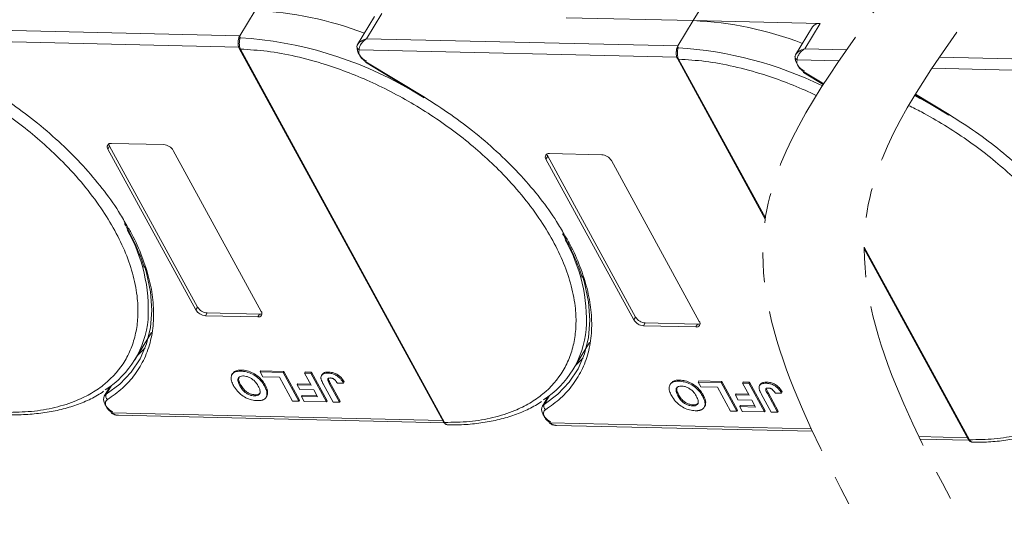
# Model space of a CAD drawing. Header units: millimetres. Extents: x 1678 to 3141, y 466 to 1499.
# Tile 60 of 81: x 2749 to 2858, y 1209 to 1265. Entities that reach past the tile are written whole.
import ezdxf

# ---------------------------------------------------------------- set-up
doc = ezdxf.new("R2010")
doc.units = ezdxf.units.MM
doc.linetypes.add('PHANTOM2', pattern=[31.75, 15.875, -3.175, 3.175, -3.175, 3.175, -3.175])

msp = doc.modelspace()

# ---------------------------------------------------------------- linework, layer by layer
at = {"color": 7, "linetype": 'Continuous', "lineweight": 15}
for p, q in [((2823.429, 1264.834), (2825.297, 1267.903)), ((2775.302, 1265.938), (2773.622, 1263.176)), ((2788.432, 1265.272), (2786.564, 1262.202)), ((2787.565, 1262.856), (2789.246, 1265.618)), ((2809.486, 1265.154), (2823.429, 1264.834)), ((2823.429, 1264.834), (2821.748, 1262.072)), ((2837.373, 1264.514), (2823.429, 1264.834)), ((2773.622, 1263.176), (2739.439, 1263.96)), ((2836.559, 1264.168), (2834.691, 1261.098)), ((2835.692, 1261.752), (2837.373, 1264.514)), ((2738.607, 1262.735), (2773.513, 1261.934)), ((2773.622, 1263.176), (2773.659, 1262.957)), ((2821.748, 1262.072), (2787.565, 1262.856)), ((2773.575, 1261.777), (2795.991, 1220.805)), ((2773.714, 1261.712), (2773.715, 1261.71)), ((2773.715, 1261.71), (2796.13, 1220.738)), ((2786.583, 1262.232), (2786.495, 1262.015)), ((2786.734, 1261.63), (2821.639, 1260.829)), ((2821.748, 1262.072), (2821.786, 1261.852)), ((2840.303, 1261.646), (2835.692, 1261.752)), ((2787.444, 1260.261), (2793.87, 1256.352)), ((2787.486, 1260.33), (2793.912, 1256.421)), ((2821.702, 1260.673), (2831.352, 1243.034)), ((2821.84, 1260.608), (2821.841, 1260.606)), ((2821.841, 1260.606), (2831.374, 1243.181)), ((2834.71, 1261.128), (2834.622, 1260.911)), ((2834.86, 1260.526), (2839.456, 1260.421)), ((2879.412, 1260.17), (2850.493, 1260.834)), ((2835.57, 1259.157), (2837.737, 1257.839)), ((2835.612, 1259.226), (2837.781, 1257.907)), ((2849.667, 1259.608), (2879.303, 1258.928)), ((2847.817, 1256.711), (2851.533, 1254.45)), ((2847.859, 1256.78), (2851.575, 1254.519)), ((2759.143, 1250.748), (2759.329, 1251.055)), ((2768.799, 1233.097), (2759.143, 1250.748)), ((2759.329, 1251.055), (2768.986, 1233.404)), ((2759.516, 1251.362), (2765.262, 1251.23)), ((2766.326, 1250.583), (2775.982, 1232.932)), ((2807.269, 1249.643), (2807.456, 1249.95)), ((2816.926, 1231.993), (2807.269, 1249.643)), ((2807.456, 1249.95), (2817.113, 1232.3)), ((2807.643, 1250.257), (2813.389, 1250.125)), ((2814.452, 1249.479), (2824.109, 1231.828)), ((2842.227, 1239.978), (2853.794, 1218.836)), ((2842.228, 1239.789), (2853.654, 1218.903)), ((2768.986, 1233.404), (2768.799, 1233.097)), ((2770.049, 1232.757), (2769.862, 1232.45)), ((2775.609, 1232.318), (2769.862, 1232.45)), ((2770.049, 1232.757), (2775.796, 1232.625)), ((2775.796, 1232.625), (2775.609, 1232.318)), ((2817.113, 1232.3), (2816.926, 1231.993)), ((2818.176, 1231.653), (2817.989, 1231.346)), ((2823.735, 1231.214), (2817.989, 1231.346)), ((2818.176, 1231.653), (2823.922, 1231.521)), ((2823.922, 1231.521), (2823.735, 1231.214)), ((2762.102, 1227.624), (2763.913, 1230.6)), ((2810.229, 1226.519), (2812.04, 1229.496)), ((2772.841, 1226.11), (2772.766, 1225.987)), ((2773.755, 1226.363), (2773.83, 1226.486)), ((2775.854, 1226.275), (2775.929, 1226.398)), ((2775.854, 1226.275), (2778.387, 1226.217)), ((2776.142, 1225.749), (2775.854, 1226.275)), ((2775.929, 1226.398), (2778.462, 1226.339)), ((2777.984, 1225.707), (2776.142, 1225.749)), ((2779.421, 1223.081), (2777.984, 1225.707)), ((2778.462, 1226.339), (2778.387, 1226.217)), ((2778.387, 1226.217), (2780.111, 1223.065)), ((2778.462, 1226.339), (2780.186, 1223.187)), ((2780.735, 1226.163), (2780.81, 1226.286)), ((2780.735, 1226.163), (2781.426, 1226.147)), ((2781.465, 1224.829), (2780.735, 1226.163)), ((2780.81, 1226.286), (2781.501, 1226.27)), ((2781.501, 1226.27), (2781.426, 1226.147)), ((2781.426, 1226.147), (2783.15, 1222.995)), ((2781.501, 1226.27), (2783.225, 1223.118)), ((2782.673, 1226.006), (2782.599, 1225.883)), ((2783.408, 1226.266), (2783.333, 1226.143)), ((2759.385, 1224.685), (2758.741, 1223.626)), ((2758.945, 1223.83), (2759.533, 1224.796)), ((2759.269, 1224.601), (2759.333, 1224.599)), ((2773.637, 1224.759), (2773.712, 1224.882)), ((2776.412, 1224.849), (2776.338, 1224.726)), ((2780.02, 1224.987), (2779.945, 1224.864)), ((2780.233, 1224.339), (2779.945, 1224.864)), ((2779.945, 1224.864), (2781.465, 1224.829)), ((2780.02, 1224.987), (2781.396, 1224.955)), ((2783.887, 1222.978), (2782.8, 1224.965)), ((2783.462, 1225.002), (2783.536, 1225.125)), ((2783.462, 1225.002), (2784.578, 1222.962)), ((2783.536, 1225.125), (2784.652, 1223.085)), ((2784.349, 1225.042), (2785.017, 1225.067)), ((2785.092, 1225.19), (2785.017, 1225.067)), ((2820.968, 1225.006), (2820.893, 1224.883)), ((2821.882, 1225.259), (2821.956, 1225.381)), ((2823.981, 1225.17), (2824.056, 1225.293)), ((2823.981, 1225.17), (2826.513, 1225.112)), ((2824.268, 1224.645), (2823.981, 1225.17)), ((2824.056, 1225.293), (2826.588, 1225.235)), ((2826.11, 1224.603), (2824.268, 1224.645)), ((2827.547, 1221.976), (2826.11, 1224.603)), ((2826.588, 1225.235), (2826.513, 1225.112)), ((2826.513, 1225.112), (2828.238, 1221.96)), ((2826.588, 1225.235), (2828.313, 1222.083)), ((2828.862, 1225.058), (2828.936, 1225.181)), ((2828.862, 1225.058), (2829.552, 1225.043)), ((2829.591, 1223.725), (2828.862, 1225.058)), ((2828.936, 1225.181), (2829.627, 1225.165)), ((2829.627, 1225.165), (2829.552, 1225.043)), ((2829.552, 1225.043), (2831.277, 1221.891)), ((2829.627, 1225.165), (2831.352, 1222.013)), ((2830.8, 1224.902), (2830.725, 1224.779)), ((2831.535, 1225.162), (2831.46, 1225.039)), ((2775.238, 1223.655), (2775.312, 1223.778)), ((2776.519, 1223.5), (2776.594, 1223.623)), ((2776.69, 1224.051), (2776.616, 1223.929)), ((2781.752, 1224.304), (2780.233, 1224.339)), ((2780.497, 1223.699), (2780.422, 1223.576)), ((2780.71, 1223.051), (2780.422, 1223.576)), ((2780.422, 1223.576), (2782.172, 1223.536)), ((2780.497, 1223.699), (2782.103, 1223.662)), ((2782.172, 1223.536), (2781.752, 1224.304)), ((2807.512, 1223.581), (2806.868, 1222.522)), ((2807.072, 1222.726), (2807.659, 1223.691)), ((2807.396, 1223.496), (2807.46, 1223.495)), ((2821.764, 1223.655), (2821.839, 1223.777)), ((2824.539, 1223.745), (2824.464, 1223.622)), ((2828.147, 1223.883), (2828.072, 1223.76)), ((2828.359, 1223.235), (2828.072, 1223.76)), ((2828.072, 1223.76), (2829.591, 1223.725)), ((2828.147, 1223.883), (2829.522, 1223.851)), ((2832.014, 1221.874), (2830.927, 1223.861)), ((2831.503, 1224.388), (2831.663, 1224.021)), ((2831.588, 1223.898), (2831.663, 1224.021)), ((2831.588, 1223.898), (2832.704, 1221.858)), ((2831.663, 1224.021), (2832.779, 1221.981)), ((2832.476, 1223.938), (2833.144, 1223.963)), ((2833.219, 1224.085), (2833.144, 1223.963)), ((2780.111, 1223.065), (2779.421, 1223.081)), ((2780.186, 1223.187), (2780.111, 1223.065)), ((2783.15, 1222.995), (2780.71, 1223.051)), ((2783.225, 1223.118), (2783.15, 1222.995)), ((2784.578, 1222.962), (2783.887, 1222.978)), ((2784.652, 1223.085), (2784.578, 1222.962)), ((2823.364, 1222.551), (2823.439, 1222.674)), ((2824.646, 1222.396), (2824.72, 1222.519)), ((2824.817, 1222.947), (2824.742, 1222.824)), ((2829.879, 1223.2), (2828.359, 1223.235)), ((2828.624, 1222.595), (2828.549, 1222.472)), ((2828.836, 1221.947), (2828.549, 1222.472)), ((2828.549, 1222.472), (2830.299, 1222.432)), ((2828.624, 1222.595), (2830.23, 1222.558)), ((2830.299, 1222.432), (2829.879, 1223.2)), ((2795.906, 1220.959), (2759.6, 1221.792)), ((2760.294, 1221.519), (2796.066, 1220.698)), ((2828.238, 1221.96), (2827.547, 1221.976)), ((2828.313, 1222.083), (2828.238, 1221.96)), ((2831.277, 1221.891), (2828.836, 1221.947)), ((2831.352, 1222.013), (2831.277, 1221.891)), ((2832.704, 1221.858), (2832.014, 1221.874)), ((2832.779, 1221.981), (2832.704, 1221.858)), ((2796.13, 1220.738), (2796.131, 1220.736)), ((2836.418, 1220.03), (2807.726, 1220.688)), ((2808.42, 1220.414), (2836.54, 1219.769)), ((2853.57, 1219.058), (2848.234, 1219.18)), ((2848.36, 1218.919), (2853.729, 1218.796)), ((2853.794, 1218.836), (2853.795, 1218.834))]:
    msp.add_line(p, q, dxfattribs=at)
at = {"color": 7, "linetype": 'Continuous', "lineweight": 15, "flags": 128}
for points in [[(2787.486, 1260.33), (2787.463, 1260.294), (2787.449, 1260.271), (2787.444, 1260.261), (2787.444, 1260.261)], [(2835.612, 1259.226), (2835.59, 1259.19), (2835.576, 1259.166), (2835.57, 1259.157), (2835.57, 1259.157)], [(2793.912, 1256.421), (2793.889, 1256.384), (2793.875, 1256.361), (2793.87, 1256.352), (2793.87, 1256.352)], [(2851.575, 1254.519), (2851.553, 1254.482), (2851.539, 1254.459), (2851.533, 1254.45), (2851.533, 1254.45)], [(2763.162, 1237.939), (2763.387, 1237.158), (2763.813, 1235.066), (2763.953, 1233.057), (2763.808, 1231.151), (2763.378, 1229.369), (2762.668, 1227.73), (2761.685, 1226.25), (2760.44, 1224.946), (2758.945, 1223.83)], [(2811.288, 1236.834), (2811.514, 1236.054), (2811.939, 1233.962), (2812.08, 1231.953), (2811.935, 1230.047), (2811.504, 1228.265), (2810.794, 1226.626), (2809.811, 1225.146), (2808.566, 1223.841), (2807.072, 1222.726)], [(2762.379, 1228.079), (2762.425, 1228.12), (2763.217, 1228.922)], [(2810.506, 1226.975), (2810.551, 1227.016), (2811.344, 1227.817)], [(2759.634, 1221.895), (2759.321, 1222.13), (2759.055, 1222.393), (2758.849, 1222.673), (2758.713, 1222.954), (2758.653, 1223.224), (2758.674, 1223.467), (2758.741, 1223.626)], [(2758.741, 1223.626), (2758.773, 1223.673), (2758.945, 1223.83)], [(2807.76, 1220.791), (2807.448, 1221.026), (2807.182, 1221.289), (2806.976, 1221.569), (2806.84, 1221.85), (2806.78, 1222.119), (2806.8, 1222.363), (2806.868, 1222.522)], [(2806.868, 1222.522), (2806.899, 1222.569), (2807.072, 1222.726)], [(2759.6, 1221.792), (2759.573, 1221.759), (2759.555, 1221.738), (2759.546, 1221.731), (2759.546, 1221.738), (2759.556, 1221.759), (2759.574, 1221.793), (2759.6, 1221.839), (2759.634, 1221.895)], [(2807.726, 1220.688), (2807.7, 1220.654), (2807.682, 1220.633), (2807.673, 1220.627), (2807.673, 1220.634), (2807.682, 1220.655), (2807.7, 1220.689), (2807.727, 1220.735), (2807.76, 1220.791)]]:
    msp.add_lwpolyline(points, dxfattribs=at)
at = {"color": 7, "linetype": 'Continuous', "lineweight": 15}
for centre, radius, start, end in [((2773.726, 1228.082), 37.889, 68.97091, 87.61491), ((2821.852, 1226.977), 37.889, 68.97091, 87.61491), ((2837.257, 1263.656), 0.865, 82.29579, 143.75946), ((2773.737, 1262.689), 0.278, 106.23049, 154.5199), ((2771.03, 1220.679), 42.36, 60.09182, 86.44113), ((2773.7, 1261.863), 0.152, 213.6444, 275.03728), ((2773.703, 1261.864), 0.155, 214.37766, 274.3082), ((2786.794, 1261.999), 0.299, 148.89078, 176.84469), ((2786.929, 1262.017), 0.433, 180.29447, 243.27622), ((2788.203, 1261.991), 1.705, 177.9781, 247.11934), ((2821.864, 1261.585), 0.278, 106.23049, 154.5199), ((2819.157, 1219.574), 42.36, 64.1283, 86.44113), ((2821.827, 1260.759), 0.152, 213.6444, 275.03728), ((2821.83, 1260.76), 0.155, 214.37766, 274.3082), ((2834.921, 1260.894), 0.299, 148.89078, 176.84469), ((2835.055, 1260.913), 0.433, 180.29447, 243.27622), ((2836.33, 1260.887), 1.705, 177.9781, 247.11934), ((2828.694, 1218.777), 42.36, 60.09182, 63.26), ((2759.446, 1250.984), 0.384, 79.47957, 217.89689), ((2759.811, 1251.342), 0.561, 182.97477, 210.78742), ((2765.17, 1249.881), 1.352, 31.28833, 86.07738), ((2807.572, 1249.879), 0.384, 79.47957, 217.89689), ((2807.938, 1250.237), 0.561, 182.97477, 210.78742), ((2813.297, 1248.776), 1.352, 31.28833, 86.07738), ((2745.809, 1233.096), 17.77, 356.58108, 29.61611), ((2793.936, 1231.991), 17.77, 356.58108, 29.61611), ((2770.142, 1234.106), 1.352, 211.28833, 266.07738), ((2769.955, 1233.799), 1.352, 211.28833, 266.07738), ((2775.679, 1232.696), 0.384, 259.47957, 37.89689), ((2775.829, 1233.185), 0.561, 266.58142, 294.38722), ((2818.268, 1233.002), 1.352, 211.28833, 266.07738), ((2753.274, 1232.995), 10.318, 302.73279, 354.66622), ((2818.081, 1232.695), 1.352, 211.28833, 266.07738), ((2823.806, 1231.592), 0.384, 259.47957, 37.89689), ((2823.956, 1232.081), 0.561, 266.58142, 294.38722), ((2801.401, 1231.891), 10.318, 302.73279, 354.66622), ((2759.382, 1223.624), 0.483, 154.63164, 231.84459), ((2807.509, 1222.519), 0.483, 154.63164, 231.84459), ((2796.119, 1220.892), 0.155, 214.37766, 274.3082), ((2796.12, 1220.89), 0.155, 214.42362, 274.2689), ((2853.782, 1218.99), 0.155, 214.37766, 274.3082), ((2853.783, 1218.989), 0.155, 214.42362, 274.2689)]:
    msp.add_arc(centre, radius, start, end, dxfattribs=at)
at = {"color": 3, "linetype": 'PHANTOM2', "lineweight": 9, "ltscale": 1.030123}
for points in [[(2855.638, 1322.976), (2866.211, 1288.738), (2842.546, 1243.928), (2853.119, 1209.69)], [(2844.495, 1322.408), (2855.068, 1288.17), (2831.403, 1243.36), (2841.976, 1209.122)]]:
    msp.add_spline(points, degree=3, dxfattribs=at)
at = {"color": 7, "linetype": 'Continuous', "lineweight": 15}
for points, knots in [([(2725.588, 1262.814), (2726.552, 1262.755), (2728.509, 1262.634), (2731.655, 1262.055), (2734.688, 1261.235), (2737.531, 1260.232), (2740.14, 1259.128), (2742.73, 1257.843), (2746.117, 1255.903), (2749.315, 1253.673), (2752.207, 1251.24), (2754.385, 1249.166), (2756.489, 1246.842), (2758.401, 1244.31), (2759.947, 1241.797), (2761.146, 1239.292), (2761.991, 1236.784), (2762.409, 1234.498), (2762.475, 1232.473), (2762.272, 1230.708), (2761.803, 1229.049), (2760.822, 1227.01), (2759.329, 1225.286), (2757.39, 1223.935), (2755.585, 1223.038), (2753.383, 1222.339), (2750.799, 1221.891), (2748.926, 1221.858), (2748.004, 1221.842)], [0, 0, 0, 0, 0.038862, 0.078912, 0.1200677, 0.1522272, 0.1843815, 0.2172151, 0.2500433, 0.3156185, 0.347778, 0.3799323, 0.4210926, 0.4611415, 0.5, 0.5388632, 0.578912, 0.6200677, 0.6522272, 0.6843815, 0.7172151, 0.7500433, 0.8156185, 0.847778, 0.8799323, 0.9210926, 0.9611404, 1, 1, 1, 1]), ([(2773.462, 1262.627), (2773.452, 1262.49), (2773.435, 1262.278), (2773.483, 1261.979), (2773.544, 1261.846), (2773.574, 1261.779)], [0, 0, 0, 0, 0.4726534, 0.7330547, 1, 1, 1, 1]), ([(2773.464, 1262.543), (2773.465, 1262.615), (2773.466, 1262.705), (2773.482, 1262.791), (2773.486, 1262.809)], [0, 0, 0, 0, 0.789595, 1, 1, 1, 1]), ([(2773.659, 1262.957), (2773.652, 1262.92), (2773.634, 1262.84), (2773.604, 1262.691), (2773.582, 1262.52), (2773.573, 1262.316), (2773.587, 1262.103), (2773.634, 1261.885), (2773.685, 1261.773), (2773.714, 1261.712)], [0, 0, 0, 0, 0.11199725, 0.24484387, 0.3691679, 0.50089869, 0.68753328, 0.82813816, 1, 1, 1, 1]), ([(2786.538, 1262.153), (2786.577, 1262.217), (2786.664, 1262.357), (2786.988, 1262.636), (2787.339, 1262.77), (2787.565, 1262.856)], [0, 0, 0, 0, 0.2270634, 0.5015869, 1, 1, 1, 1]), ([(2787.565, 1262.856), (2787.448, 1262.774), (2787.213, 1262.611), (2786.941, 1262.28), (2786.759, 1261.926), (2786.742, 1261.725), (2786.734, 1261.63)], [0, 0, 0, 0, 0.2515188, 0.5017844, 0.7656323, 1, 1, 1, 1]), ([(2773.715, 1261.71), (2774.678, 1261.65), (2776.635, 1261.529), (2779.781, 1260.951), (2782.814, 1260.131), (2785.658, 1259.128), (2788.266, 1258.023), (2790.857, 1256.738), (2794.244, 1254.798), (2797.441, 1252.569), (2800.334, 1250.136), (2802.511, 1248.062), (2804.615, 1245.738), (2806.527, 1243.206), (2808.073, 1240.692), (2809.273, 1238.187), (2810.118, 1235.68), (2810.536, 1233.394), (2810.602, 1231.369), (2810.398, 1229.603), (2809.93, 1227.944), (2808.948, 1225.906), (2807.456, 1224.182), (2805.516, 1222.83), (2803.711, 1221.934), (2801.51, 1221.234), (2798.925, 1220.787), (2797.053, 1220.754), (2796.13, 1220.738)], [0, 0, 0, 0, 0.038862, 0.078912, 0.1200677, 0.1522272, 0.1843815, 0.2172151, 0.2500433, 0.3156185, 0.347778, 0.3799323, 0.4210926, 0.4611415, 0.5, 0.5388632, 0.578912, 0.6200677, 0.6522272, 0.6843815, 0.7172151, 0.7500433, 0.8156185, 0.847778, 0.8799323, 0.9210926, 0.9611404, 1, 1, 1, 1]), ([(2821.589, 1261.523), (2821.578, 1261.386), (2821.562, 1261.174), (2821.61, 1260.875), (2821.67, 1260.742), (2821.701, 1260.675)], [0, 0, 0, 0, 0.4726534, 0.7330547, 1, 1, 1, 1]), ([(2821.591, 1261.439), (2821.592, 1261.51), (2821.593, 1261.601), (2821.609, 1261.687), (2821.613, 1261.705)], [0, 0, 0, 0, 0.789595, 1, 1, 1, 1]), ([(2821.786, 1261.852), (2821.778, 1261.816), (2821.761, 1261.735), (2821.731, 1261.586), (2821.709, 1261.416), (2821.699, 1261.211), (2821.714, 1260.998), (2821.761, 1260.781), (2821.812, 1260.669), (2821.84, 1260.608)], [0, 0, 0, 0, 0.1119973, 0.2448439, 0.3691679, 0.5008987, 0.6875333, 0.8281382, 1, 1, 1, 1]), ([(2834.664, 1261.049), (2834.704, 1261.113), (2834.791, 1261.253), (2835.114, 1261.531), (2835.466, 1261.665), (2835.692, 1261.752)], [0, 0, 0, 0, 0.2270634, 0.5015869, 1, 1, 1, 1]), ([(2835.692, 1261.752), (2835.574, 1261.67), (2835.34, 1261.507), (2835.067, 1261.176), (2834.886, 1260.822), (2834.869, 1260.621), (2834.86, 1260.526)], [0, 0, 0, 0, 0.2515188, 0.5017844, 0.7656323, 1, 1, 1, 1]), ([(2821.841, 1260.606), (2822.805, 1260.546), (2824.762, 1260.425), (2827.908, 1259.846), (2830.941, 1259.026), (2833.785, 1258.024), (2835.712, 1257.207), (2836.768, 1256.714), (2836.966, 1256.619)], [0, 0, 0, 0, 0.03886198, 0.07891202, 0.12006769, 0.15222721, 0.18438153, 0.19185916, 0.19185916, 0.19185916, 0.19185916]), ([(2745.785, 1257.525), (2746.76, 1256.906), (2748.711, 1255.668), (2751.469, 1253.571), (2754.066, 1251.32), (2756.452, 1248.921), (2758.551, 1246.435), (2760.132, 1244.27), (2760.876, 1242.946), (2761.144, 1242.469)], [0, 0, 0, 0, 0.1495671, 0.2991439, 0.452293, 0.6065008, 0.7607086, 0.9138577, 1, 1, 1, 1]), ([(2793.912, 1256.421), (2794.887, 1255.802), (2796.837, 1254.564), (2799.596, 1252.467), (2802.193, 1250.216), (2804.579, 1247.816), (2806.678, 1245.33), (2808.259, 1243.165), (2809.003, 1241.841), (2809.271, 1241.365)], [0, 0, 0, 0, 0.1495671, 0.2991439, 0.452293, 0.6065008, 0.7607086, 0.9138577, 1, 1, 1, 1]), ([(2847.111, 1255.527), (2847.58, 1255.296), (2848.911, 1254.613), (2851.907, 1252.897), (2855.105, 1250.667), (2857.998, 1248.234), (2860.175, 1246.16), (2862.279, 1243.836), (2864.191, 1241.304), (2865.737, 1238.791), (2866.936, 1236.286), (2867.782, 1233.778), (2868.2, 1231.492), (2868.265, 1229.467), (2868.062, 1227.701), (2867.594, 1226.043), (2866.612, 1224.004), (2865.119, 1222.28), (2863.18, 1220.929), (2861.375, 1220.032), (2859.174, 1219.332), (2856.589, 1218.885), (2854.716, 1218.852), (2853.794, 1218.836)], [0.19950286, 0.19950286, 0.19950286, 0.19950286, 0.21721506, 0.25004326, 0.31561849, 0.34777802, 0.37993233, 0.42109262, 0.46114154, 0.50000001, 0.53886316, 0.57891202, 0.62006769, 0.65222721, 0.68438153, 0.71721506, 0.75004326, 0.81561849, 0.84777802, 0.87993233, 0.92109262, 0.96114036, 1, 1, 1, 1]), ([(2851.575, 1254.519), (2852.55, 1253.9), (2854.501, 1252.662), (2857.259, 1250.565), (2859.857, 1248.314), (2862.243, 1245.915), (2864.342, 1243.429), (2865.922, 1241.264), (2866.667, 1239.94), (2866.935, 1239.463)], [0, 0, 0, 0, 0.1495671, 0.2991439, 0.452293, 0.6065008, 0.7607086, 0.9138577, 1, 1, 1, 1]), ([(2761.144, 1242.469), (2761.355, 1242.118), (2762.061, 1240.94), (2762.919, 1238.943), (2763.715, 1236.518), (2764.14, 1234.153), (2764.209, 1231.875), (2763.897, 1229.722), (2763.213, 1227.744), (2762.167, 1225.993), (2760.817, 1224.46), (2759.661, 1223.649), (2759.083, 1223.244)], [0, 0, 0, 0, 0.0444737, 0.1493697, 0.2542516, 0.3591475, 0.466545, 0.5746848, 0.6828247, 0.7902221, 0.8951076, 1, 1, 1, 1]), ([(2760.972, 1242.556), (2761.201, 1242.155), (2761.764, 1241.172), (2762.456, 1239.616), (2762.941, 1238.408), (2763.105, 1237.795), (2763.119, 1237.743)], [0, 0, 0, 0, 0.2464559, 0.6056052, 0.9666445, 1, 1, 1, 1]), ([(2809.271, 1241.365), (2809.481, 1241.014), (2810.187, 1239.836), (2811.046, 1237.838), (2811.842, 1235.413), (2812.267, 1233.048), (2812.336, 1230.771), (2812.024, 1228.618), (2811.339, 1226.64), (2810.294, 1224.889), (2808.944, 1223.356), (2807.788, 1222.545), (2807.21, 1222.139)], [0, 0, 0, 0, 0.0444737, 0.1493697, 0.2542516, 0.3591475, 0.466545, 0.5746848, 0.6828247, 0.7902221, 0.8951076, 1, 1, 1, 1]), ([(2809.099, 1241.451), (2809.328, 1241.051), (2809.89, 1240.068), (2810.582, 1238.512), (2811.068, 1237.303), (2811.232, 1236.69), (2811.246, 1236.638)], [0, 0, 0, 0, 0.2464559, 0.6056052, 0.9666445, 1, 1, 1, 1]), ([(2772.938, 1224.79), (2772.895, 1224.874), (2772.764, 1225.127), (2772.645, 1225.528), (2772.698, 1225.939), (2772.949, 1226.224), (2773.331, 1226.356), (2773.627, 1226.361), (2773.755, 1226.363)], [0, 0, 0, 0, 0.1018882, 0.3073435, 0.4929627, 0.6786474, 0.8607914, 1, 1, 1, 1]), ([(2772.856, 1226.1), (2772.913, 1226.182), (2773.04, 1226.364), (2773.408, 1226.477), (2773.702, 1226.483), (2773.83, 1226.486)], [0, 0, 0, 0, 0.3159769, 0.7036842, 1, 1, 1, 1]), ([(2773.637, 1224.759), (2773.594, 1224.843), (2773.473, 1225.079), (2773.394, 1225.406), (2773.498, 1225.665), (2773.689, 1225.804), (2773.898, 1225.838), (2774.021, 1225.837), (2774.044, 1225.837)], [0, 0, 0, 0, 0.1585903, 0.4472388, 0.6203806, 0.7935748, 0.9612953, 1, 1, 1, 1]), ([(2773.712, 1224.882), (2773.67, 1224.965), (2773.55, 1225.201), (2773.46, 1225.518), (2773.546, 1225.681), (2773.573, 1225.734)], [0, 0, 0, 0, 0.2710271, 0.7643207, 1, 1, 1, 1]), ([(2773.755, 1226.363), (2773.852, 1226.358), (2774.147, 1226.343), (2774.687, 1226.212), (2775.302, 1225.893), (2775.852, 1225.439), (2776.162, 1225.035), (2776.306, 1224.782), (2776.338, 1224.726)], [0, 0, 0, 0, 0.1021706, 0.3092201, 0.51365, 0.6922749, 0.9324126, 1, 1, 1, 1]), ([(2773.83, 1226.486), (2773.927, 1226.481), (2774.222, 1226.465), (2774.762, 1226.334), (2775.377, 1226.016), (2775.927, 1225.561), (2776.237, 1225.158), (2776.381, 1224.905), (2776.412, 1224.849)], [0, 0, 0, 0, 0.1021706, 0.3092201, 0.51365, 0.6922749, 0.9324126, 1, 1, 1, 1]), ([(2774.044, 1225.837), (2774.144, 1225.829), (2774.344, 1225.813), (2774.68, 1225.693), (2775.016, 1225.498), (2775.365, 1225.183), (2775.553, 1224.91), (2775.649, 1224.739), (2775.659, 1224.721)], [0, 0, 0, 0, 0.15970987, 0.32042921, 0.49107352, 0.67705027, 0.96629027, 1, 1, 1, 1]), ([(2782.55, 1225.562), (2782.546, 1225.64), (2782.538, 1225.795), (2782.652, 1225.981), (2782.9, 1226.13), (2783.17, 1226.138), (2783.333, 1226.143)], [0, 0, 0, 0, 0.2064605, 0.4135145, 0.6452106, 1, 1, 1, 1]), ([(2782.685, 1225.999), (2782.7, 1226.03), (2782.748, 1226.13), (2782.981, 1226.25), (2783.247, 1226.26), (2783.408, 1226.266)], [0, 0, 0, 0, 0.1483819, 0.4848209, 1, 1, 1, 1]), ([(2783.462, 1225.002), (2783.418, 1225.086), (2783.341, 1225.232), (2783.28, 1225.407), (2783.284, 1225.518), (2783.335, 1225.577), (2783.432, 1225.616), (2783.521, 1225.618), (2783.576, 1225.619)], [0, 0, 0, 0, 0.2920273, 0.5048541, 0.6139046, 0.723685, 0.8298165, 1, 1, 1, 1]), ([(2783.333, 1226.143), (2783.431, 1226.137), (2783.654, 1226.124), (2784.034, 1226.015), (2784.404, 1225.804), (2784.762, 1225.48), (2784.917, 1225.229), (2785.017, 1225.067)], [0, 0, 0, 0, 0.1552919, 0.3531453, 0.543243, 0.704067, 1, 1, 1, 1]), ([(2783.408, 1226.266), (2783.506, 1226.26), (2783.729, 1226.247), (2784.109, 1226.138), (2784.479, 1225.927), (2784.837, 1225.603), (2784.992, 1225.352), (2785.092, 1225.19)], [0, 0, 0, 0, 0.1552919, 0.3531453, 0.543243, 0.704067, 1, 1, 1, 1]), ([(2783.576, 1225.619), (2783.606, 1225.617), (2783.668, 1225.614), (2783.758, 1225.592), (2783.841, 1225.562), (2783.912, 1225.526), (2783.98, 1225.484), (2784.02, 1225.453), (2784.041, 1225.437)], [0, 0, 0, 0, 0.202387, 0.4109073, 0.5578292, 0.7094718, 0.8532239, 1, 1, 1, 1]), ([(2775.534, 1223.13), (2775.436, 1223.135), (2775.142, 1223.15), (2774.604, 1223.284), (2773.992, 1223.601), (2773.441, 1224.054), (2773.123, 1224.466), (2772.974, 1224.727), (2772.938, 1224.79)], [0, 0, 0, 0, 0.1013981, 0.3069957, 0.5061443, 0.6852619, 0.9245571, 1, 1, 1, 1]), ([(2775.238, 1223.655), (2775.138, 1223.663), (2774.939, 1223.678), (2774.605, 1223.791), (2774.282, 1223.977), (2773.952, 1224.272), (2773.759, 1224.544), (2773.657, 1224.724), (2773.637, 1224.759)], [0, 0, 0, 0, 0.16029217, 0.32192242, 0.49076139, 0.65756923, 0.93388265, 1, 1, 1, 1]), ([(2775.312, 1223.778), (2775.213, 1223.786), (2775.013, 1223.801), (2774.679, 1223.914), (2774.357, 1224.1), (2774.026, 1224.395), (2773.833, 1224.667), (2773.732, 1224.847), (2773.712, 1224.882)], [0, 0, 0, 0, 0.1602922, 0.3219224, 0.4907614, 0.6575692, 0.9338827, 1, 1, 1, 1]), ([(2775.659, 1224.721), (2775.702, 1224.637), (2775.811, 1224.425), (2775.891, 1224.125), (2775.829, 1223.869), (2775.66, 1223.714), (2775.441, 1223.657), (2775.289, 1223.656), (2775.238, 1223.655)], [0, 0, 0, 0, 0.1586166, 0.4008637, 0.5730594, 0.7454856, 0.9129852, 1, 1, 1, 1]), ([(2776.338, 1224.726), (2776.36, 1224.684), (2776.406, 1224.6), (2776.467, 1224.47), (2776.523, 1224.336), (2776.569, 1224.198), (2776.603, 1224.061), (2776.612, 1223.973), (2776.616, 1223.929)], [0, 0, 0, 0, 0.1539502, 0.3081809, 0.478699, 0.6499612, 0.8242026, 1, 1, 1, 1]), ([(2776.412, 1224.849), (2776.435, 1224.807), (2776.48, 1224.723), (2776.541, 1224.593), (2776.597, 1224.458), (2776.643, 1224.321), (2776.678, 1224.183), (2776.686, 1224.096), (2776.69, 1224.051)], [0, 0, 0, 0, 0.1539502, 0.3081809, 0.478699, 0.6499612, 0.8242026, 1, 1, 1, 1]), ([(2782.8, 1224.965), (2782.777, 1225.007), (2782.732, 1225.091), (2782.677, 1225.204), (2782.632, 1225.304), (2782.599, 1225.391), (2782.568, 1225.478), (2782.556, 1225.534), (2782.55, 1225.562)], [0, 0, 0, 0, 0.2082698, 0.416707, 0.5614806, 0.7065734, 0.8528245, 1, 1, 1, 1]), ([(2783.366, 1225.534), (2783.367, 1225.526), (2783.374, 1225.401), (2783.457, 1225.259), (2783.536, 1225.125)], [0, 0, 0, 0, 0.0579521, 1, 1, 1, 1]), ([(2784.041, 1225.437), (2784.067, 1225.413), (2784.12, 1225.365), (2784.18, 1225.293), (2784.23, 1225.226), (2784.272, 1225.165), (2784.312, 1225.104), (2784.337, 1225.063), (2784.349, 1225.042)], [0, 0, 0, 0, 0.1938055, 0.3931273, 0.5440688, 0.6954121, 0.8476129, 1, 1, 1, 1]), ([(2821.065, 1223.686), (2821.022, 1223.77), (2820.89, 1224.023), (2820.771, 1224.424), (2820.824, 1224.835), (2821.076, 1225.12), (2821.457, 1225.251), (2821.754, 1225.256), (2821.882, 1225.259)], [0, 0, 0, 0, 0.1018882, 0.3073435, 0.4929627, 0.6786474, 0.8607914, 1, 1, 1, 1]), ([(2820.982, 1224.996), (2821.039, 1225.077), (2821.166, 1225.26), (2821.535, 1225.373), (2821.829, 1225.379), (2821.956, 1225.381)], [0, 0, 0, 0, 0.3159769, 0.7036842, 1, 1, 1, 1]), ([(2821.764, 1223.655), (2821.721, 1223.738), (2821.6, 1223.975), (2821.52, 1224.302), (2821.624, 1224.561), (2821.816, 1224.7), (2822.024, 1224.733), (2822.148, 1224.733), (2822.171, 1224.733)], [0, 0, 0, 0, 0.1585903, 0.4472388, 0.6203806, 0.7935748, 0.9612953, 1, 1, 1, 1]), ([(2821.839, 1223.777), (2821.796, 1223.861), (2821.677, 1224.097), (2821.587, 1224.414), (2821.672, 1224.577), (2821.7, 1224.63)], [0, 0, 0, 0, 0.2710271, 0.7643207, 1, 1, 1, 1]), ([(2821.882, 1225.259), (2821.979, 1225.254), (2822.274, 1225.238), (2822.814, 1225.107), (2823.429, 1224.789), (2823.979, 1224.334), (2824.289, 1223.931), (2824.433, 1223.678), (2824.464, 1223.622)], [0, 0, 0, 0, 0.1021706, 0.3092201, 0.51365, 0.6922749, 0.9324126, 1, 1, 1, 1]), ([(2821.956, 1225.381), (2822.054, 1225.376), (2822.349, 1225.361), (2822.888, 1225.23), (2823.504, 1224.912), (2824.054, 1224.457), (2824.364, 1224.054), (2824.508, 1223.8), (2824.539, 1223.745)], [0, 0, 0, 0, 0.1021706, 0.3092201, 0.51365, 0.6922749, 0.9324126, 1, 1, 1, 1]), ([(2822.171, 1224.733), (2822.271, 1224.725), (2822.471, 1224.709), (2822.807, 1224.588), (2823.143, 1224.394), (2823.492, 1224.079), (2823.679, 1223.806), (2823.775, 1223.635), (2823.785, 1223.617)], [0, 0, 0, 0, 0.1597099, 0.3204292, 0.4910735, 0.6770503, 0.9662903, 1, 1, 1, 1]), ([(2830.677, 1224.458), (2830.673, 1224.536), (2830.665, 1224.691), (2830.779, 1224.877), (2831.027, 1225.026), (2831.297, 1225.034), (2831.46, 1225.039)], [0, 0, 0, 0, 0.2064605, 0.4135145, 0.6452106, 1, 1, 1, 1]), ([(2830.812, 1224.895), (2830.827, 1224.925), (2830.875, 1225.025), (2831.107, 1225.145), (2831.374, 1225.155), (2831.535, 1225.162)], [0, 0, 0, 0, 0.1483819, 0.4848209, 1, 1, 1, 1]), ([(2831.46, 1225.039), (2831.558, 1225.033), (2831.781, 1225.02), (2832.161, 1224.911), (2832.531, 1224.7), (2832.889, 1224.376), (2833.044, 1224.125), (2833.144, 1223.963)], [0, 0, 0, 0, 0.1552919, 0.3531453, 0.543243, 0.704067, 1, 1, 1, 1]), ([(2831.535, 1225.162), (2831.633, 1225.156), (2831.856, 1225.143), (2832.236, 1225.034), (2832.606, 1224.822), (2832.963, 1224.498), (2833.118, 1224.248), (2833.219, 1224.085)], [0, 0, 0, 0, 0.1552919, 0.3531453, 0.543243, 0.704067, 1, 1, 1, 1]), ([(2748.347, 1221.594), (2748.688, 1221.586), (2749.703, 1221.562), (2751.306, 1221.683), (2753.149, 1221.95), (2754.892, 1222.375), (2756.517, 1222.962), (2757.783, 1223.554), (2758.442, 1224.005), (2758.659, 1224.153)], [0, 0, 0, 0, 0.083579, 0.2482141, 0.413815, 0.5804106, 0.7481743, 0.9174399, 1, 1, 1, 1]), ([(2775.881, 1224), (2775.833, 1223.944), (2775.738, 1223.833), (2775.515, 1223.78), (2775.364, 1223.779), (2775.312, 1223.778)], [0, 0, 0, 0, 0.3981888, 0.7942495, 1, 1, 1, 1]), ([(2776.616, 1223.929), (2776.614, 1223.854), (2776.611, 1223.705), (2776.518, 1223.464), (2776.375, 1223.309), (2776.239, 1223.244), (2776.223, 1223.236)], [0, 0, 0, 0, 0.2508959, 0.5021661, 0.9405117, 1, 1, 1, 1]), ([(2776.69, 1224.051), (2776.687, 1223.978), (2776.679, 1223.832), (2776.648, 1223.683), (2776.594, 1223.63), (2776.589, 1223.626)], [0, 0, 0, 0, 0.4783949, 0.9575036, 1, 1, 1, 1]), ([(2823.66, 1222.026), (2823.563, 1222.031), (2823.268, 1222.046), (2822.731, 1222.179), (2822.119, 1222.497), (2821.568, 1222.949), (2821.249, 1223.362), (2821.101, 1223.623), (2821.065, 1223.686)], [0, 0, 0, 0, 0.1013981, 0.3069957, 0.5061443, 0.6852619, 0.9245571, 1, 1, 1, 1]), ([(2823.364, 1222.551), (2823.265, 1222.559), (2823.065, 1222.574), (2822.731, 1222.686), (2822.408, 1222.873), (2822.078, 1223.168), (2821.885, 1223.439), (2821.784, 1223.62), (2821.764, 1223.655)], [0, 0, 0, 0, 0.1602922, 0.3219224, 0.4907614, 0.6575692, 0.9338827, 1, 1, 1, 1]), ([(2823.439, 1222.674), (2823.34, 1222.681), (2823.14, 1222.696), (2822.806, 1222.809), (2822.483, 1222.996), (2822.153, 1223.291), (2821.96, 1223.562), (2821.858, 1223.743), (2821.839, 1223.777)], [0, 0, 0, 0, 0.1602922, 0.3219224, 0.4907614, 0.6575692, 0.9338827, 1, 1, 1, 1]), ([(2823.785, 1223.617), (2823.828, 1223.533), (2823.937, 1223.321), (2824.018, 1223.021), (2823.956, 1222.764), (2823.786, 1222.61), (2823.567, 1222.553), (2823.416, 1222.552), (2823.364, 1222.551)], [0, 0, 0, 0, 0.15861661, 0.40086372, 0.57305935, 0.74548557, 0.91298519, 1, 1, 1, 1]), ([(2824.464, 1223.622), (2824.487, 1223.58), (2824.532, 1223.496), (2824.593, 1223.366), (2824.649, 1223.231), (2824.695, 1223.094), (2824.73, 1222.956), (2824.738, 1222.868), (2824.742, 1222.824)], [0, 0, 0, 0, 0.1539502, 0.3081809, 0.478699, 0.6499612, 0.8242026, 1, 1, 1, 1]), ([(2824.539, 1223.745), (2824.562, 1223.703), (2824.607, 1223.618), (2824.668, 1223.488), (2824.724, 1223.354), (2824.77, 1223.216), (2824.805, 1223.079), (2824.813, 1222.991), (2824.817, 1222.947)], [0, 0, 0, 0, 0.1539502, 0.3081809, 0.478699, 0.6499612, 0.8242026, 1, 1, 1, 1]), ([(2830.927, 1223.861), (2830.904, 1223.903), (2830.859, 1223.987), (2830.803, 1224.1), (2830.758, 1224.2), (2830.726, 1224.287), (2830.694, 1224.374), (2830.683, 1224.43), (2830.677, 1224.458)], [0, 0, 0, 0, 0.20826979, 0.416707, 0.56148059, 0.70657343, 0.85282453, 1, 1, 1, 1]), ([(2831.588, 1223.898), (2831.544, 1223.982), (2831.468, 1224.127), (2831.407, 1224.303), (2831.41, 1224.414), (2831.462, 1224.473), (2831.559, 1224.512), (2831.648, 1224.513), (2831.703, 1224.514)], [0, 0, 0, 0, 0.2920273, 0.5048541, 0.6139046, 0.723685, 0.8298165, 1, 1, 1, 1]), ([(2831.703, 1224.514), (2831.733, 1224.513), (2831.794, 1224.51), (2831.885, 1224.488), (2831.967, 1224.458), (2832.038, 1224.422), (2832.106, 1224.38), (2832.147, 1224.348), (2832.168, 1224.332)], [0, 0, 0, 0, 0.202387, 0.4109073, 0.5578292, 0.7094718, 0.8532239, 1, 1, 1, 1]), ([(2832.168, 1224.332), (2832.194, 1224.309), (2832.247, 1224.261), (2832.306, 1224.189), (2832.357, 1224.122), (2832.399, 1224.061), (2832.439, 1224), (2832.463, 1223.959), (2832.476, 1223.938)], [0, 0, 0, 0, 0.19380551, 0.39312733, 0.54406876, 0.6954121, 0.84761289, 1, 1, 1, 1]), ([(2759.083, 1223.244), (2759.03, 1223.2), (2758.92, 1223.111), (2758.854, 1222.911), (2758.865, 1222.679), (2758.942, 1222.511), (2758.98, 1222.429)], [0, 0, 0, 0, 0.2455128, 0.5, 0.7544872, 1, 1, 1, 1]), ([(2776.223, 1223.236), (2776.187, 1223.222), (2776.115, 1223.192), (2775.999, 1223.165), (2775.885, 1223.145), (2775.773, 1223.134), (2775.656, 1223.128), (2775.574, 1223.129), (2775.534, 1223.13)], [0, 0, 0, 0, 0.1854289, 0.3721896, 0.5277082, 0.6838775, 0.8416784, 1, 1, 1, 1]), ([(2796.474, 1220.49), (2796.815, 1220.482), (2797.829, 1220.458), (2799.433, 1220.578), (2801.276, 1220.845), (2803.019, 1221.271), (2804.643, 1221.858), (2805.909, 1222.449), (2806.569, 1222.901), (2806.785, 1223.049)], [0, 0, 0, 0, 0.083579, 0.2482141, 0.413815, 0.5804106, 0.7481743, 0.9174399, 1, 1, 1, 1]), ([(2824.007, 1222.895), (2823.96, 1222.84), (2823.864, 1222.729), (2823.641, 1222.676), (2823.491, 1222.674), (2823.439, 1222.674)], [0, 0, 0, 0, 0.3981888, 0.7942495, 1, 1, 1, 1]), ([(2824.742, 1222.824), (2824.741, 1222.75), (2824.737, 1222.601), (2824.644, 1222.359), (2824.501, 1222.205), (2824.366, 1222.14), (2824.35, 1222.132)], [0, 0, 0, 0, 0.2508959, 0.5021661, 0.9405117, 1, 1, 1, 1]), ([(2824.817, 1222.947), (2824.813, 1222.874), (2824.806, 1222.727), (2824.775, 1222.579), (2824.72, 1222.526), (2824.716, 1222.522)], [0, 0, 0, 0, 0.4783949, 0.9575036, 1, 1, 1, 1]), ([(2759.546, 1221.731), (2759.67, 1221.667), (2759.906, 1221.546), (2760.169, 1221.527), (2760.293, 1221.519)], [0, 0, 0, 0, 0.5298979, 1, 1, 1, 1]), ([(2759.6, 1221.792), (2759.701, 1221.714), (2759.906, 1221.556), (2760.164, 1221.535), (2760.294, 1221.525)], [0, 0, 0, 0, 0.493587, 1, 1, 1, 1]), ([(2807.21, 1222.139), (2807.156, 1222.096), (2807.046, 1222.007), (2806.981, 1221.807), (2806.992, 1221.575), (2807.069, 1221.407), (2807.107, 1221.325)], [0, 0, 0, 0, 0.24551284, 0.5, 0.75448716, 1, 1, 1, 1]), ([(2824.35, 1222.132), (2824.314, 1222.117), (2824.242, 1222.088), (2824.126, 1222.061), (2824.012, 1222.041), (2823.899, 1222.03), (2823.782, 1222.024), (2823.701, 1222.025), (2823.66, 1222.026)], [0, 0, 0, 0, 0.1854289, 0.3721896, 0.5277082, 0.6838775, 0.8416784, 1, 1, 1, 1]), ([(2795.992, 1220.803), (2796.022, 1220.756), (2796.083, 1220.66), (2796.207, 1220.556), (2796.344, 1220.486), (2796.437, 1220.476), (2796.483, 1220.472)], [0, 0, 0, 0, 0.2424843, 0.4924778, 0.7463616, 1, 1, 1, 1]), ([(2796.131, 1220.736), (2796.166, 1220.683), (2796.228, 1220.588), (2796.347, 1220.496), (2796.428, 1220.482), (2796.472, 1220.475)], [0, 0, 0, 0, 0.3548798, 0.6452342, 1, 1, 1, 1]), ([(2807.672, 1220.627), (2807.797, 1220.563), (2808.033, 1220.441), (2808.296, 1220.423), (2808.419, 1220.414)], [0, 0, 0, 0, 0.5298979, 1, 1, 1, 1]), ([(2807.726, 1220.688), (2807.828, 1220.61), (2808.033, 1220.452), (2808.291, 1220.431), (2808.421, 1220.421)], [0, 0, 0, 0, 0.493587, 1, 1, 1, 1]), ([(2854.137, 1218.588), (2854.479, 1218.58), (2855.493, 1218.556), (2857.096, 1218.677), (2858.939, 1218.943), (2860.682, 1219.369), (2862.307, 1219.956), (2863.573, 1220.548), (2864.233, 1220.999), (2864.449, 1221.147)], [0, 0, 0, 0, 0.083579, 0.2482141, 0.413815, 0.5804106, 0.7481743, 0.9174399, 1, 1, 1, 1]), ([(2853.656, 1218.901), (2853.685, 1218.854), (2853.746, 1218.758), (2853.87, 1218.654), (2854.008, 1218.584), (2854.1, 1218.575), (2854.147, 1218.57)], [0, 0, 0, 0, 0.24248428, 0.49247779, 0.74636165, 1, 1, 1, 1]), ([(2853.795, 1218.834), (2853.829, 1218.782), (2853.891, 1218.687), (2854.01, 1218.594), (2854.091, 1218.581), (2854.136, 1218.573)], [0, 0, 0, 0, 0.35487977, 0.64523416, 1, 1, 1, 1])]:
    msp.add_open_spline(points, degree=3, knots=knots, dxfattribs=at)
for points in [[(2773.486, 1262.809), (2773.502, 1262.877), (2773.534, 1263.014), (2773.593, 1263.122), (2773.622, 1263.176)], [(2786.734, 1261.63), (2786.706, 1261.538), (2786.651, 1261.354), (2786.753, 1261.122), (2786.804, 1261.006)], [(2821.613, 1261.705), (2821.629, 1261.773), (2821.661, 1261.909), (2821.719, 1262.018), (2821.748, 1262.072)], [(2786.804, 1261.006), (2786.887, 1260.881), (2787.054, 1260.63), (2787.342, 1260.43), (2787.486, 1260.33)], [(2834.86, 1260.526), (2834.833, 1260.434), (2834.778, 1260.25), (2834.88, 1260.018), (2834.931, 1259.902)], [(2834.931, 1259.902), (2835.014, 1259.776), (2835.181, 1259.525), (2835.468, 1259.326), (2835.612, 1259.226)], [(2758.98, 1222.429), (2759.056, 1222.313), (2759.209, 1222.08), (2759.469, 1221.888), (2759.6, 1221.792)], [(2807.107, 1221.325), (2807.183, 1221.208), (2807.335, 1220.975), (2807.596, 1220.784), (2807.726, 1220.688)]]:
    msp.add_open_spline(points, degree=3, dxfattribs=at)

doc.saveas('drawing.dxf')
